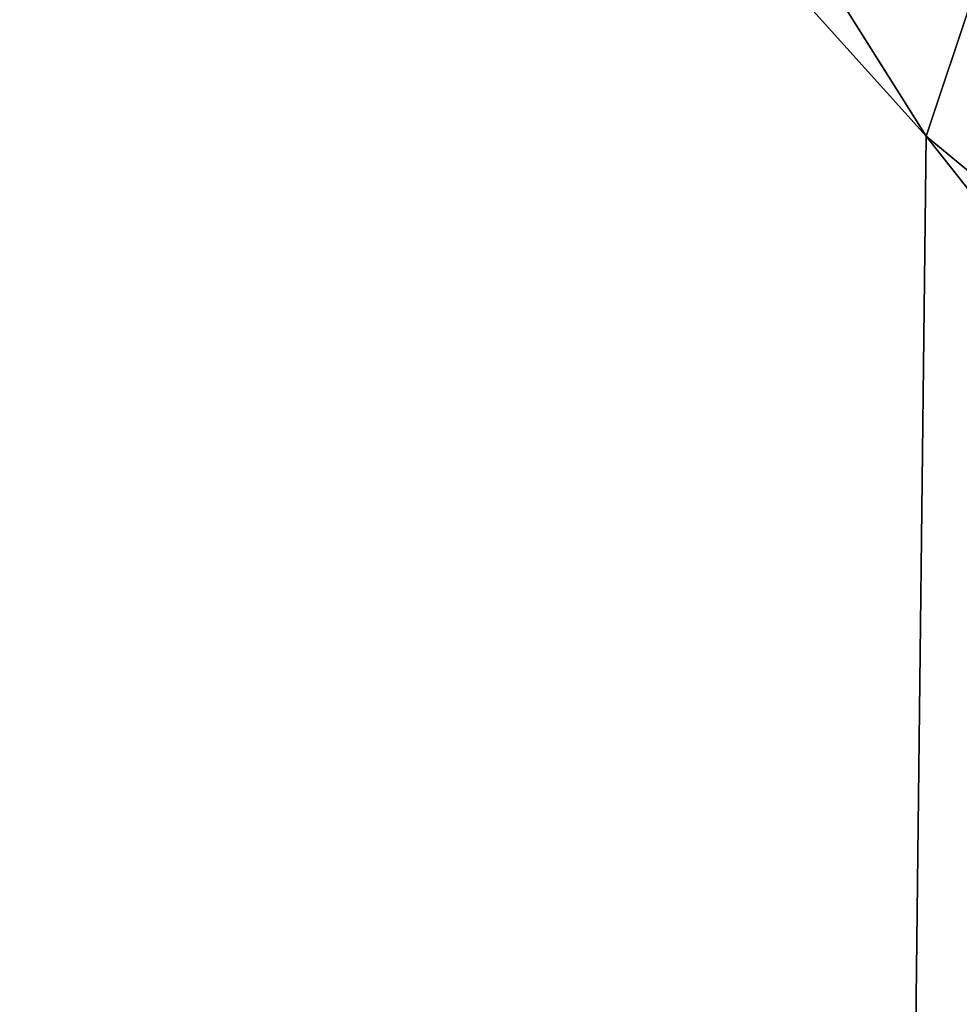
# Model space of a CAD drawing. Header units: millimetres. Extents: x 0 to 195, y 0 to 225.
# Tile 65 of 206: x 46.2993 to 46.3118, y 47.2009 to 47.214. Entities that reach past the tile are written whole.
import ezdxf

# ---------------------------------------------------------------- set-up
doc = ezdxf.new("R2010")
doc.units = ezdxf.units.MM
doc.header["$LTSCALE"] = 25.4
doc.layers.get('0').update_dxf_attribs({"true_color": 0xff5454})

# ---------------------------------------------------------------- blocks, each defined once
blk = doc.blocks.new('TYBR-4685.STL')
at = {"color": 0}
mesh = blk.add_polyface(dxfattribs=at)
corners = [(85.574928, 71.030647, 911.679687), (84.659424, 71.905891, 909.441711), (85.448174, 70.649628, 911.479919), (84.779053, 72.298286, 909.622925)]
mesh.append_faces([[corners[k] for k in face] for face in [(0, 1, 2), (1, 0, 3)]], dxfattribs={"vtx0": -1, "color": 0})
mesh = blk.add_polyface(dxfattribs=at)
corners = [(85.448174, 70.649628, 911.479919), (84.668083, 71.516624, 909.223999), (85.443939, 70.280891, 911.228882), (84.659424, 71.905891, 909.441711)]
mesh.append_faces([[corners[k] for k in face] for face in [(0, 1, 2), (1, 0, 3)]], dxfattribs={"vtx0": -1, "color": 0})
mesh = blk.add_polyface(dxfattribs=at)
corners = [(86.672363, 69.641647, 913.498474), (85.448174, 70.649628, 911.479919), (86.536613, 69.272026, 913.283752), (85.574928, 71.030647, 911.679687)]
mesh.append_faces([[corners[k] for k in face] for face in [(0, 1, 2), (1, 0, 3)]], dxfattribs={"vtx0": -1, "color": 0})
mesh = blk.add_polyface(dxfattribs=at)
corners = [(86.536613, 69.272026, 913.283752), (85.443939, 70.280891, 911.228882), (86.515106, 68.925171, 913.004089), (85.448174, 70.649628, 911.479919)]
mesh.append_faces([[corners[k] for k in face] for face in [(0, 1, 2), (1, 0, 3)]], dxfattribs={"vtx0": -1, "color": 0})

msp = doc.modelspace()

# ---------------------------------------------------------------- block references
at = {"color": 250, "true_color": 0x2c2c2c}
msp.add_blockref('TYBR-4685.STL', (-39.136856, -23.437149), dxfattribs=at)

doc.saveas('drawing.dxf')
